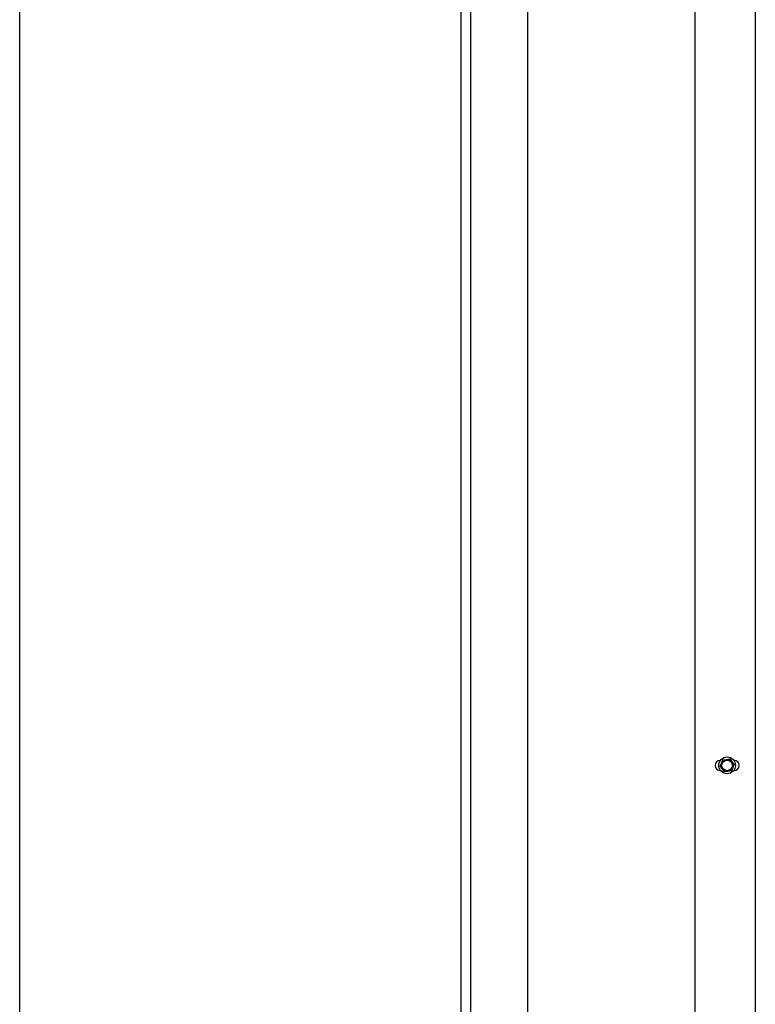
# Model space of a CAD drawing. Header units: inches. Extents: x 170 to 288, y 234 to 248.
# Tile 75 of 192: x 184.799 to 185.56, y 242.242 to 243.261. Entities that reach past the tile are written whole.
import ezdxf

# ---------------------------------------------------------------- set-up
doc = ezdxf.new("R2010")
doc.units = ezdxf.units.IN
doc.header["$LTSCALE"] = 0.25
doc.header["$MEASUREMENT"] = 0
doc.layers.add('SLIM E GUIDE MOTOR LH', color=7, linetype='Continuous')

msp = doc.modelspace()

# ---------------------------------------------------------------- linework, layer by layer
at = {"layer": 'SLIM E GUIDE MOTOR LH'}
for p, q in [((184.79888, 240.13944), (184.79888, 245.57528)), ((185.2558, 240.13944), (185.2558, 245.57528)), ((185.26544, 244.18944), (185.26544, 240.13944)), ((185.32413, 244.18944), (185.32413, 240.13944)), ((185.55997, 243.64778), (185.55997, 242.21778)), ((185.49747, 243.58297), (185.49747, 242.21176)), ((185.53348, 242.49615), (185.53572, 242.49331)), ((185.52388, 242.49465), (185.52351, 242.49465)), ((185.52813, 242.48274), (185.52589, 242.48558)), ((185.52634, 242.49511), (185.52991, 242.49563)), ((185.5381, 242.49465), (185.53773, 242.49465)), ((185.52351, 242.48424), (185.52388, 242.48424)), ((185.53527, 242.48377), (185.5317, 242.48326)), ((185.53773, 242.48424), (185.5381, 242.48424))]:
    msp.add_line(p, q, dxfattribs=at)
for radius in [0.00867, 0.00625, 0.00547]:
    msp.add_circle((185.5308, 242.48944), radius, dxfattribs=at)
for centre, start, end in [((185.52351, 242.48944), 90, 270), ((185.5381, 242.48944), 270, 90)]:
    msp.add_arc(centre, 0.00521, start, end, dxfattribs=at)
for points, knots in [([(185.52991, 242.49563), (185.53, 242.49564), (185.5312, 242.49582), (185.53238, 242.49599), (185.53348, 242.49615)], [0, 0, 0, 0, 0.0702031, 1, 1, 1, 1]), ([(185.52366, 242.48841), (185.52377, 242.48869), (185.52421, 242.48979), (185.52466, 242.49092), (185.525, 242.49176)], [0, 0, 0, 0, 0.2575413, 1, 1, 1, 1]), ([(185.52589, 242.48558), (185.52584, 242.48565), (185.52509, 242.4866), (185.52435, 242.48754), (185.52366, 242.48841)], [0, 0, 0, 0, 0.070219, 1, 1, 1, 1]), ([(185.525, 242.49176), (185.52512, 242.49207), (185.52558, 242.4932), (185.52602, 242.49431), (185.52634, 242.49511)], [0, 0, 0, 0, 0.2686457, 1, 1, 1, 1]), ([(185.53661, 242.48712), (185.53627, 242.48628), (185.53582, 242.48515), (185.53538, 242.48406), (185.53527, 242.48377)], [0, 0, 0, 0, 0.7424587, 1, 1, 1, 1]), ([(185.53572, 242.49331), (185.53577, 242.49324), (185.53652, 242.49229), (185.53726, 242.49135), (185.53795, 242.49048)], [0, 0, 0, 0, 0.0702251, 1, 1, 1, 1]), ([(185.53795, 242.49048), (185.53762, 242.48967), (185.53718, 242.48856), (185.53673, 242.48743), (185.53661, 242.48712)], [0, 0, 0, 0, 0.7313938, 1, 1, 1, 1]), ([(185.5317, 242.48326), (185.53161, 242.48325), (185.53041, 242.48307), (185.52923, 242.4829), (185.52813, 242.48274)], [0, 0, 0, 0, 0.07019744, 1, 1, 1, 1])]:
    msp.add_open_spline(points, degree=3, knots=knots, dxfattribs=at)

doc.saveas('drawing.dxf')
